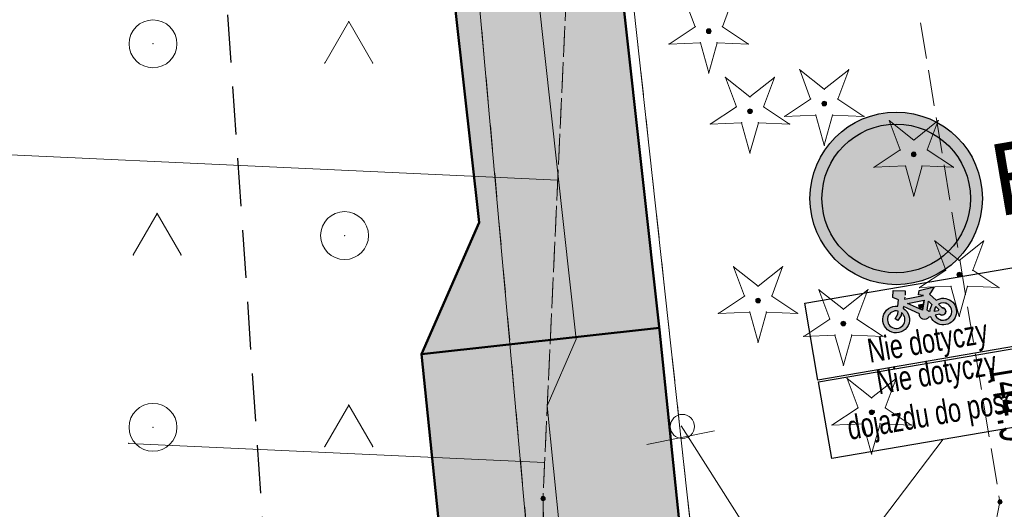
# Model space of a CAD drawing. Extents: x 6456700 to 6518119, y 5963420 to 5980059.
# Tile 239 of 256: x 6512452 to 6512473, y 5966554 to 5966564. Entities that reach past the tile are written whole.
import ezdxf
from ezdxf.enums import TextEntityAlignment as Align

# ---------------------------------------------------------------- set-up
doc = ezdxf.new("R2010")
doc.units = 0
doc.header["$MEASUREMENT"] = 0
for name, pattern in [('L_0_03', [1, 0.5, -0.5]), ('L_0_04', [1.5, 1, -0.5]), ('L_0_52', [1, 0.75, -0.25]), ('L_0_5A', [0.75, 0.5, -0.25])]:
    doc.linetypes.add(name, pattern=pattern)
doc.layers.get('0').update_dxf_attribs({"color": 2, "linetype": 'CONTINUOUS', "lineweight": 5})
for name, color, linetype, lineweight in [('000_Inne__niezydentyfikowane_', 7, 'CONTINUOUS', 18), ('18mm Kreska ciągła', 7, 'CONTINUOUS', 18), ('218_kontur_uzytku_gruntowego', 96, 'L_0_03', 18), ('219_dzialka_ewidencyjna', 7, 'CONTINUOUS', 18), ('50mm Kreska ciągła', 7, 'CONTINUOUS', 50), ('9mm Kreska ciągła', 252, 'CONTINUOUS', 9), ('drzewo_iglaste', 7, 'CONTINUOUS', 18), ('jezdnia', 7, 'CONTINUOUS', 18), ('pikieta_naturalna', 7, 'CONTINUOUS', 18), ('pikieta_naturalna_Atr2', 7, 'CONTINUOUS', 18), ('skarpa_nieumocniona', 7, 'CONTINUOUS', 18), ('teren_zalesiony', 7, 'CONTINUOUS', 18), ('Zakres', 7, 'CONTINUOUS', 18)]:
    doc.layers.add(name, color=color, linetype=linetype, lineweight=lineweight)
doc.layers.add('ZNAKI_PIONOWE', color=7, linetype='CONTINUOUS')
doc.styles.add('A_TEXT', font='arial.ttf', dxfattribs={"width": 0.7})
doc.styles.get("Standard").update_dxf_attribs({"font": 'txt', "width": 0.75})

# ---------------------------------------------------------------- blocks, each defined once
blk = doc.blocks.new('mdcp_nowa')
at = {"layer": 'drzewo_iglaste', "linetype": 'Continuous', "lineweight": 18, "true_color": 0x009900}
for points in [[(6495197.68, 5983015.05, 1), (6495197.68, 5983015.15, 1)], [(6495198.54, 5983013.38, 1), (6495198.54, 5983013.48, 1)], [(6495200.09, 5983013.54, 1), (6495200.09, 5983013.64, 1)], [(6495201.96, 5983012.48, 1), (6495201.96, 5983012.58, 1)], [(6495202.91, 5983009.97, 1), (6495202.91, 5983010.07, 1)], [(6495198.71, 5983009.43, 1), (6495198.71, 5983009.53, 1)], [(6495200.49, 5983008.95, 1), (6495200.49, 5983009.05, 1)], [(6495201.08, 5983007.1, 1), (6495201.08, 5983007.2, 1)]]:
    blk.add_hatch(color=94, dxfattribs=at).paths.add_polyline_path(points)
at = {"layer": 'pikieta_naturalna', "linetype": 'Continuous', "lineweight": 18, "true_color": 0x000000}
for points in [[(6495194.22, 5983005.305, 1), (6495194.22, 5983005.395, 1)], [(6495203.76, 5983005.235, 1), (6495203.76, 5983005.325, 1)]]:
    blk.add_hatch(color=18, dxfattribs=at).paths.add_polyline_path(points)
at = {"layer": '000_Inne__niezydentyfikowane_', "linetype": 'Continuous', "lineweight": 18, "flags": 128}
for points in [[(6495194.53, 5983011.99), (6495176.77, 5983012.81)], [(6495194.25, 5983006.1), (6495185.57, 5983006.5)]]:
    blk.add_lwpolyline(points, dxfattribs=at)
at = {"layer": '000_Inne__niezydentyfikowane_'}
for p in [(6495194.53, 5983011.99), (6495185.57, 5983006.5), (6495194.25, 5983006.1)]:
    blk.add_point(p, dxfattribs=at)
at = {"layer": '218_kontur_uzytku_gruntowego', "lineweight": 18, "flags": 128}
for points in [[(6495189.39, 5983076.89), (6495199.98, 5982980.36)], [(6495199.25, 5982944.91), (6495187.44, 5983076.36)]]:
    blk.add_lwpolyline(points, dxfattribs=at)
at = {"layer": '219_dzialka_ewidencyjna', "color": 3, "linetype": 'Continuous', "lineweight": 18, "flags": 128}
for points in [[(6495199.98, 5982980.36), (6495189.39, 5983076.89)], [(6495199.25, 5982944.91), (6495187.44, 5983076.36)]]:
    blk.add_lwpolyline(points, dxfattribs=at)
at = {"layer": 'drzewo_iglaste', "color": 94, "linetype": 'Continuous', "lineweight": 13, "flags": 128}
for points in [[(6495197.397, 5983015.193), (6495197.168, 5983015.806)], [(6495198.192, 5983015.806), (6495197.963, 5983015.193)], [(6495196.852, 5983014.832), (6495197.397, 5983015.193)], [(6495197.963, 5983015.193), (6495198.508, 5983014.832)], [(6495197.505, 5983014.86), (6495196.852, 5983014.832)], [(6495197.68, 5983014.23), (6495197.505, 5983014.86)], [(6495197.855, 5983014.86), (6495197.68, 5983014.23)], [(6495198.508, 5983014.832), (6495197.855, 5983014.86)], [(6495198.028, 5983014.136), (6495198.54, 5983013.729)], [(6495198.257, 5983013.523), (6495198.028, 5983014.136)], [(6495198.54, 5983013.729), (6495199.052, 5983014.136)], [(6495199.052, 5983014.136), (6495198.823, 5983013.523)], [(6495199.578, 5983014.296), (6495200.09, 5983013.889)], [(6495199.807, 5983013.683), (6495199.578, 5983014.296)], [(6495200.09, 5983013.889), (6495200.602, 5983014.296)], [(6495200.602, 5983014.296), (6495200.373, 5983013.683)], [(6495197.712, 5983013.162), (6495198.257, 5983013.523)], [(6495198.823, 5983013.523), (6495199.368, 5983013.162)], [(6495199.262, 5983013.322), (6495199.807, 5983013.683)], [(6495200.373, 5983013.683), (6495200.918, 5983013.322)], [(6495199.915, 5983013.35), (6495199.262, 5983013.322)], [(6495200.09, 5983012.72), (6495199.915, 5983013.35)], [(6495200.265, 5983013.35), (6495200.09, 5983012.72)], [(6495200.918, 5983013.322), (6495200.265, 5983013.35)], [(6495198.365, 5983013.19), (6495197.712, 5983013.162)], [(6495198.54, 5983012.56), (6495198.365, 5983013.19)], [(6495198.715, 5983013.19), (6495198.54, 5983012.56)], [(6495199.368, 5983013.162), (6495198.715, 5983013.19)], [(6495201.677, 5983012.623), (6495201.448, 5983013.236)], [(6495201.448, 5983013.236), (6495201.96, 5983012.829)], [(6495201.96, 5983012.829), (6495202.472, 5983013.236)], [(6495202.472, 5983013.236), (6495202.243, 5983012.623)], [(6495201.132, 5983012.262), (6495201.677, 5983012.623)], [(6495202.243, 5983012.623), (6495202.788, 5983012.262)], [(6495201.785, 5983012.29), (6495201.132, 5983012.262)], [(6495201.96, 5983011.66), (6495201.785, 5983012.29)], [(6495202.135, 5983012.29), (6495201.96, 5983011.66)], [(6495202.788, 5983012.262), (6495202.135, 5983012.29)], [(6495202.627, 5983010.113), (6495202.398, 5983010.726)], [(6495202.398, 5983010.726), (6495202.91, 5983010.319)], [(6495202.91, 5983010.319), (6495203.422, 5983010.726)], [(6495203.422, 5983010.726), (6495203.193, 5983010.113)], [(6495198.198, 5983010.186), (6495198.71, 5983009.779)], [(6495198.427, 5983009.573), (6495198.198, 5983010.186)], [(6495198.71, 5983009.779), (6495199.222, 5983010.186)], [(6495199.222, 5983010.186), (6495198.993, 5983009.573)], [(6495202.082, 5983009.752), (6495202.627, 5983010.113)], [(6495203.193, 5983010.113), (6495203.738, 5983009.752)], [(6495202.735, 5983009.78), (6495202.082, 5983009.752)], [(6495202.91, 5983009.15), (6495202.735, 5983009.78)], [(6495203.085, 5983009.78), (6495202.91, 5983009.15)], [(6495203.738, 5983009.752), (6495203.085, 5983009.78)], [(6495197.882, 5983009.212), (6495198.427, 5983009.573)], [(6495198.993, 5983009.573), (6495199.538, 5983009.212)], [(6495199.978, 5983009.706), (6495200.49, 5983009.299)], [(6495200.207, 5983009.093), (6495199.978, 5983009.706)], [(6495200.49, 5983009.299), (6495201.002, 5983009.706)], [(6495201.002, 5983009.706), (6495200.773, 5983009.093)], [(6495198.535, 5983009.24), (6495197.882, 5983009.212)], [(6495198.71, 5983008.61), (6495198.535, 5983009.24)], [(6495198.885, 5983009.24), (6495198.71, 5983008.61)], [(6495199.538, 5983009.212), (6495198.885, 5983009.24)], [(6495199.662, 5983008.732), (6495200.207, 5983009.093)], [(6495200.773, 5983009.093), (6495201.318, 5983008.732)], [(6495200.315, 5983008.76), (6495199.662, 5983008.732)], [(6495200.49, 5983008.13), (6495200.315, 5983008.76)], [(6495200.665, 5983008.76), (6495200.49, 5983008.13)], [(6495201.318, 5983008.732), (6495200.665, 5983008.76)], [(6495200.568, 5983007.856), (6495201.08, 5983007.449)], [(6495200.797, 5983007.243), (6495200.568, 5983007.856)], [(6495201.08, 5983007.449), (6495201.592, 5983007.856)], [(6495201.592, 5983007.856), (6495201.363, 5983007.243)], [(6495200.252, 5983006.882), (6495200.797, 5983007.243)], [(6495201.363, 5983007.243), (6495201.908, 5983006.882)], [(6495200.905, 5983006.91), (6495200.252, 5983006.882)], [(6495201.08, 5983006.28), (6495200.905, 5983006.91)], [(6495201.255, 5983006.91), (6495201.08, 5983006.28)], [(6495201.908, 5983006.882), (6495201.255, 5983006.91)]]:
    blk.add_lwpolyline(points, dxfattribs=at)
at = {"layer": 'drzewo_iglaste', "color": 94, "linetype": 'Continuous', "lineweight": 18}
for centre in [(6495197.68, 5983015.1), (6495198.54, 5983013.43), (6495200.09, 5983013.59), (6495201.96, 5983012.53), (6495202.91, 5983010.02), (6495198.71, 5983009.48), (6495200.49, 5983009), (6495201.08, 5983007.15)]:
    blk.add_circle(centre, 0.05, dxfattribs=at)
at = {"layer": 'drzewo_iglaste'}
for p in [(6495197.397, 5983015.193), (6495197.397, 5983015.193), (6495197.963, 5983015.193), (6495197.963, 5983015.193), (6495197.68, 5983015.1), (6495196.852, 5983014.832), (6495196.852, 5983014.832), (6495197.505, 5983014.86), (6495197.505, 5983014.86), (6495197.855, 5983014.86), (6495197.855, 5983014.86), (6495198.508, 5983014.832), (6495198.508, 5983014.832), (6495197.68, 5983014.23), (6495197.68, 5983014.23), (6495198.028, 5983014.136), (6495198.028, 5983014.136), (6495199.052, 5983014.136), (6495199.052, 5983014.136), (6495199.578, 5983014.296), (6495199.578, 5983014.296), (6495200.602, 5983014.296), (6495200.602, 5983014.296), (6495198.54, 5983013.729), (6495198.54, 5983013.729), (6495200.09, 5983013.889), (6495200.09, 5983013.889), (6495198.257, 5983013.523), (6495198.257, 5983013.523), (6495198.823, 5983013.523), (6495198.823, 5983013.523), (6495199.807, 5983013.683), (6495199.807, 5983013.683), (6495200.09, 5983013.59), (6495200.373, 5983013.683), (6495200.373, 5983013.683), (6495198.54, 5983013.43), (6495199.262, 5983013.322), (6495199.262, 5983013.322), (6495199.915, 5983013.35), (6495199.915, 5983013.35), (6495200.265, 5983013.35), (6495200.265, 5983013.35), (6495200.918, 5983013.322), (6495200.918, 5983013.322), (6495197.712, 5983013.162), (6495197.712, 5983013.162), (6495198.365, 5983013.19), (6495198.365, 5983013.19), (6495198.715, 5983013.19), (6495198.715, 5983013.19), (6495199.368, 5983013.162), (6495199.368, 5983013.162), (6495201.448, 5983013.236), (6495201.448, 5983013.236), (6495202.472, 5983013.236), (6495202.472, 5983013.236), (6495200.09, 5983012.72), (6495200.09, 5983012.72), (6495201.96, 5983012.829), (6495201.96, 5983012.829), (6495198.54, 5983012.56), (6495198.54, 5983012.56), (6495201.677, 5983012.623), (6495201.677, 5983012.623), (6495201.96, 5983012.53), (6495202.243, 5983012.623), (6495202.243, 5983012.623), (6495201.132, 5983012.262), (6495201.132, 5983012.262), (6495201.785, 5983012.29), (6495201.785, 5983012.29), (6495202.135, 5983012.29), (6495202.135, 5983012.29), (6495202.788, 5983012.262), (6495202.788, 5983012.262), (6495201.96, 5983011.66), (6495201.96, 5983011.66), (6495202.398, 5983010.726), (6495202.398, 5983010.726), (6495203.422, 5983010.726), (6495203.422, 5983010.726), (6495202.91, 5983010.319), (6495202.91, 5983010.319), (6495198.198, 5983010.186), (6495198.198, 5983010.186), (6495199.222, 5983010.186), (6495199.222, 5983010.186), (6495202.627, 5983010.113), (6495202.627, 5983010.113), (6495202.91, 5983010.02), (6495203.193, 5983010.113), (6495203.193, 5983010.113), (6495198.71, 5983009.779), (6495198.71, 5983009.779), (6495202.735, 5983009.78), (6495202.735, 5983009.78), (6495203.085, 5983009.78), (6495203.085, 5983009.78), (6495198.427, 5983009.573), (6495198.427, 5983009.573), (6495198.993, 5983009.573), (6495198.993, 5983009.573), (6495199.978, 5983009.706), (6495199.978, 5983009.706), (6495201.002, 5983009.706), (6495201.002, 5983009.706), (6495202.082, 5983009.752), (6495202.082, 5983009.752), (6495203.738, 5983009.752), (6495203.738, 5983009.752), (6495198.71, 5983009.48), (6495197.882, 5983009.212), (6495197.882, 5983009.212), (6495198.535, 5983009.24), (6495198.535, 5983009.24), (6495198.885, 5983009.24), (6495198.885, 5983009.24), (6495199.538, 5983009.212), (6495199.538, 5983009.212), (6495200.49, 5983009.299), (6495200.49, 5983009.299), (6495200.207, 5983009.093), (6495200.207, 5983009.093), (6495200.49, 5983009), (6495200.773, 5983009.093), (6495200.773, 5983009.093), (6495202.91, 5983009.15), (6495202.91, 5983009.15), (6495200.315, 5983008.76), (6495200.315, 5983008.76), (6495200.665, 5983008.76), (6495200.665, 5983008.76), (6495198.71, 5983008.61), (6495198.71, 5983008.61), (6495199.662, 5983008.732), (6495199.662, 5983008.732), (6495201.318, 5983008.732), (6495201.318, 5983008.732), (6495200.49, 5983008.13), (6495200.49, 5983008.13), (6495200.568, 5983007.856), (6495200.568, 5983007.856), (6495201.592, 5983007.856), (6495201.592, 5983007.856), (6495201.08, 5983007.449), (6495201.08, 5983007.449), (6495200.797, 5983007.243), (6495200.797, 5983007.243), (6495201.08, 5983007.15), (6495201.363, 5983007.243), (6495201.363, 5983007.243), (6495200.905, 5983006.91), (6495200.905, 5983006.91), (6495201.255, 5983006.91), (6495201.255, 5983006.91), (6495200.252, 5983006.882), (6495200.252, 5983006.882), (6495201.908, 5983006.882), (6495201.908, 5983006.882), (6495201.08, 5983006.28), (6495201.08, 5983006.28)]:
    blk.add_point(p, dxfattribs=at)
at = {"layer": 'jezdnia', "color": 7, "linetype": 'L_0_52', "lineweight": 18, "flags": 128}
blk.add_lwpolyline([(6495195.83, 5982978.97), (6495200.77, 5982990.52), (6495203.76, 5983005.28), (6495200.35, 5983025.82), (6495193.24, 5983036.29), (6495189.14, 5983049.6), (6495185.12, 5983067.8), (6495183.17, 5983077.08), (6495178.19, 5983089.73), (6495174.64, 5983098.86), (6495168.43, 5983115.09), (6495161.55, 5983133.83), (6495154.76, 5983147.58), (6495144.33, 5983166.27), (6495135.54, 5983182.13), (6495131.43, 5983212.99), (6495131.68, 5983233.26), (6495131.46, 5983243.99), (6495128.32, 5983280.81), (6495127.29, 5983298.52), (6495124.19, 5983336.19), (6495123.5, 5983344), (6495121.28, 5983367.92), (6495119.64, 5983396.13), (6495116.73, 5983412.76), (6495117.19, 5983441.35), (6495116.43, 5983457.42), (6495115.48, 5983476.53), (6495115.11, 5983482.62), (6495112.3, 5983484.4), (6495091.45, 5983481.81), (6495091.37, 5983484.19), (6495109.96, 5983486.92), (6495113.25, 5983490.41), (6495113.24, 5983503.43), (6495112.69, 5983521.82), (6495113.13, 5983545.8), (6495113.51, 5983566.95), (6495116.02, 5983585), (6495118.4, 5983609.28), (6495123.42, 5983650.06), (6495131.2, 5983686.54), (6495140.07, 5983719.72), (6495146.41, 5983753.33), (6495149.05, 5983763.24), (6495154.18, 5983776.85), (6495160.67, 5983784.68), (6495175.29, 5983798.4), (6495197.26, 5983816.17), (6495217.4, 5983831.86), (6495238.65, 5983846.53), (6495263.72, 5983869.02), (6495276.39, 5983884.8), (6495285.32, 5983901), (6495289.2, 5983910.41), (6495292.89, 5983924.2), (6495294.78, 5983930.12), (6495299.2, 5983944.93), (6495304.61, 5983964.52), (6495307.5, 5983979.46), (6495307.59, 5983992.22), (6495306.46, 5984009.09), (6495305.69, 5984028.3), (6495305.67, 5984038.17), (6495300.99, 5984057.07), (6495297.28, 5984082.3), (6495291.79, 5984107.54), (6495288.36, 5984130.45), (6495280.64, 5984151.56), (6495274.64, 5984171.22), (6495270.98, 5984181.26), (6495273.99, 5984181.03), (6495276.87, 5984171.8), (6495283.5, 5984152.14), (6495291.35, 5984131.82), (6495294.78, 5984110.77), (6495299.68, 5984081.31), (6495303.27, 5984060.79), (6495332.62, 5984062.58), (6495350.78, 5984065.69), (6495352.73, 5984070.57), (6495357.63, 5984062.1), (6495352.37, 5984062.87), (6495334.16, 5984059.86), (6495303.89, 5984056.79), (6495307.64, 5984045.46), (6495309.06, 5984037.47), (6495310.62, 5984029.01), (6495312.95, 5983997.49), (6495310.44, 5983991.82), (6495310.09, 5983979.31), (6495307.08, 5983963.82), (6495301.68, 5983944.67), (6495295.97, 5983923.79), (6495292.77, 5983913.71), (6495290.13, 5983906.38), (6495284.32, 5983893.37), (6495278.05, 5983883.04), (6495264.46, 5983865.44), (6495239.09, 5983842.69), (6495219.23, 5983829.73), (6495216.93, 5983819.97), (6495223.58, 5983813.84), (6495228.16, 5983809.41), (6495224.21, 5983807.55), (6495214.94, 5983813.05), (6495207.87, 5983817.5), (6495201.24, 5983815.27), (6495178.34, 5983796.41), (6495165.6, 5983786.15), (6495159.73, 5983777.73), (6495154.77, 5983771.17), (6495151.16, 5983759.97), (6495150.26, 5983749.93), (6495142.6, 5983719.51), (6495134.42, 5983684.95), (6495127.4, 5983650.76), (6495120.08, 5983602.2), (6495117.42, 5983578.29), (6495115.94, 5983567.9), (6495115.38, 5983544.13), (6495115.07, 5983520.98), (6495115.65, 5983504.52), (6495116.24, 5983490.91), (6495120.25, 5983487.29), (6495126.33, 5983487.84), (6495143.65, 5983489.58), (6495144.46, 5983486.94), (6495127.88, 5983485.15), (6495121.64, 5983482.36), (6495118.37, 5983476.22), (6495119.55, 5983458.22), (6495119.45, 5983441.1), (6495120.18, 5983413.18), (6495121.99, 5983405.13), (6495126.07, 5983403.29), (6495130.48, 5983403.23), (6495129.73, 5983399.77), (6495124.35, 5983396.96), (6495123.73, 5983368.04), (6495126.63, 5983336.2), (6495129.59, 5983298.85), (6495131.1, 5983280.79), (6495133, 5983262.8), (6495134.25, 5983243.51), (6495134.8, 5983233.03), (6495133.67, 5983213.6), (6495138.07, 5983181.73), (6495146.27, 5983167.62), (6495157.18, 5983147.99), (6495163.68, 5983134.39), (6495170.96, 5983115.51), (6495175.46, 5983104.48), (6495181.17, 5983100.74), (6495199.93, 5983101.55), (6495199.17, 5983099.07), (6495182.34, 5983097.53), (6495180.35, 5983094.32), (6495185.39, 5983081.2), (6495192.07, 5983052.44), (6495195.58, 5983038.04), (6495198.53, 5983033.23), (6495203.76, 5983025.83), (6495206.13, 5983003.89), (6495202.54, 5982989.27), (6495201.18, 5982984.38), (6495199.22, 5982977.33), (6495199.31, 5982965.37), (6495200.17, 5982948.62), (6495203.01, 5982926.24), (6495205.43, 5982907.13), (6495210.02, 5982873.53), (6495214.31, 5982847.66), (6495217.75, 5982836.69), (6495222.16, 5982822), (6495228.36, 5982806.97), (6495230.37, 5982804.25), (6495235.28, 5982800.03), (6495240.12, 5982797.03), (6495226.36, 5982801.25), (6495225.42, 5982799.59), (6495224.16, 5982791.52), (6495222.71, 5982778.54), (6495222.21, 5982760.62), (6495221.26, 5982748.78), (6495217.72, 5982722.5), (6495220.89, 5982699.43), (6495222.63, 5982688.01), (6495226.82, 5982681.43), (6495232.44, 5982678.09), (6495238.57, 5982677.74), (6495238.58, 5982674.2), (6495234.94, 5982674.18), (6495222.7, 5982675.95), (6495211.13, 5982675.67), (6495203.44, 5982672.24), (6495190.56, 5982660.85), (6495183.64, 5982651.87), (6495180.18, 5982645.51), (6495176.56, 5982638.14), (6495173.06, 5982629.9), (6495169.79, 5982622.28), (6495168.95, 5982621.1), (6495167.1, 5982622.09), (6495169.54, 5982629.99), (6495175.88, 5982643.52), (6495181.21, 5982652.88), (6495188.25, 5982661.9), (6495200.25, 5982673.34), (6495211.64, 5982680.53), (6495218.14, 5982692.06), (6495218.39, 5982699.72), (6495215.1, 5982723.62), (6495216.08, 5982729.8), (6495218.41, 5982743.49), (6495220.09, 5982761.04), (6495220.41, 5982779.3), (6495221.74, 5982791.03), (6495222.5, 5982799.07), (6495220.92, 5982803.86), (6495210.51, 5982812.59), (6495206.38, 5982817.94), (6495202.5, 5982823.86), (6495197.41, 5982834.99), (6495191.07, 5982840.79), (6495178.96, 5982851.25), (6495180.72, 5982852.83), (6495192.33, 5982842.82), (6495193.9, 5982841.49), (6495196.29, 5982839.47), (6495200.7, 5982838.43), (6495206.86, 5982825.62), (6495210.11, 5982820.87), (6495214.26, 5982814.71), (6495221.36, 5982809.09), (6495224.36, 5982806.84), (6495223.38, 5982810.9), (6495218.5, 5982823.84), (6495214.57, 5982836.22), (6495211.53, 5982847.15), (6495206.8, 5982872.08), (6495202.64, 5982906.51), (6495199.04, 5982926.21), (6495196.67, 5982948.55), (6495195.68, 5982964.58)], close=True, dxfattribs=at)
at = {"layer": 'jezdnia'}
blk.add_point((6495203.76, 5983005.28), dxfattribs=at)
at = {"layer": 'pikieta_naturalna', "color": 7, "linetype": 'Continuous', "lineweight": 18}
for centre in [(6495194.22, 5983005.35), (6495203.76, 5983005.28)]:
    blk.add_circle(centre, 0.045, dxfattribs=at)
at = {"layer": 'pikieta_naturalna'}
for p in [(6495194.22, 5983005.35), (6495203.76, 5983005.28)]:
    blk.add_point(p, dxfattribs=at)
at = {"layer": 'skarpa_nieumocniona', "color": 7, "linetype": 'L_0_5A', "lineweight": 18, "flags": 128}
blk.add_lwpolyline([(6495217.65, 5982814.39), (6495212.8, 5982822.34), (6495206.86, 5982825.62), (6495200.7, 5982838.43), (6495195.46, 5982859.44), (6495192.63, 5982871.32), (6495188.85, 5982881.97), (6495183.52, 5982886.94), (6495176.14, 5982900.76), (6495180, 5982904.6), (6495179.15, 5982911.71), (6495175.72, 5982920.63), (6495175.98, 5982930.29), (6495180.63, 5982930.17), (6495180.83, 5982936.86), (6495177.45, 5982936.98), (6495177.48, 5982938.07), (6495176.61, 5982948.59), (6495174.13, 5982984.91), (6495177.26, 5983009.97), (6495168.41, 5983061.47), (6495162.99, 5983082.43), (6495163.97, 5983097.34), (6495159.47, 5983111.58), (6495154.72, 5983137.09), (6495143.3, 5983161.31), (6495133.93, 5983178.05), (6495127.78, 5983190.6), (6495121.74, 5983201), (6495109.97, 5983223.74), (6495115.06, 5983236.61), (6495123.33, 5983219.43), (6495128.48, 5983200.73), (6495134.02, 5983183.5), (6495140.69, 5983170.38), (6495148.28, 5983157.89), (6495159.34, 5983136.7), (6495163.67, 5983127.48), (6495166.42, 5983114.5), (6495172.48, 5983096.4), (6495178.19, 5983089.73), (6495183.17, 5983077.08), (6495185.12, 5983067.8), (6495189.14, 5983049.6), (6495193.24, 5983036.29), (6495194.86, 5983019.23), (6495194.22, 5983005.35), (6495194.46, 5982985.14), (6495193.02, 5982977.78), (6495193.03, 5982974.24), (6495193.09, 5982968.66), (6495193.64, 5982959.29), (6495195.49, 5982946.34), (6495195.53, 5982929.96), (6495198.39, 5982919.26), (6495200.73, 5982901.53), (6495201.7, 5982891.53), (6495206.08, 5982861.3), (6495209.07, 5982851.75), (6495212.1, 5982842.39), (6495218.5, 5982823.84), (6495223.38, 5982810.9), (6495221.36, 5982809.09)], close=True, dxfattribs=at)
at = {"layer": 'skarpa_nieumocniona'}
blk.add_point((6495194.22, 5983005.35), dxfattribs=at)
blk.add_point((6495194.22, 5983005.35), dxfattribs=at)
at = {"layer": 'teren_zalesiony', "color": 7, "linetype": 'L_0_5A', "lineweight": 18, "flags": 128}
blk.add_lwpolyline([(6495177.26, 5983009.97), (6495168.41, 5983061.47), (6495162.99, 5983082.43), (6495163.97, 5983097.34), (6495172.48, 5983096.4), (6495178.19, 5983089.73), (6495183.17, 5983077.08), (6495185.12, 5983067.8), (6495189.14, 5983049.6), (6495193.24, 5983036.29), (6495194.86, 5983019.23), (6495194.22, 5983005.35), (6495194.46, 5982985.14), (6495193.02, 5982977.78), (6495193.03, 5982974.24), (6495193.09, 5982968.66), (6495193.64, 5982959.29), (6495195.49, 5982946.34), (6495195.53, 5982929.96), (6495198.39, 5982919.26), (6495200.73, 5982901.53), (6495201.7, 5982891.53), (6495206.08, 5982861.3), (6495209.07, 5982851.75), (6495195.46, 5982859.44), (6495192.63, 5982871.32), (6495188.85, 5982881.97), (6495183.52, 5982886.94), (6495176.14, 5982900.76), (6495182.8, 5982899.3), (6495180.63, 5982930.17), (6495180.83, 5982936.86), (6495174.13, 5982984.91)], close=True, dxfattribs=at)
at = {"layer": 'teren_zalesiony', "color": 7, "linetype": 'Continuous', "lineweight": 18, "flags": 128}
for points in [[(6495189.663, 5983014.433), (6495190.163, 5983015.299)], [(6495190.163, 5983015.299), (6495190.663, 5983014.433)], [(6495185.663, 5983010.433), (6495186.163, 5983011.299)], [(6495186.163, 5983011.299), (6495186.663, 5983010.433)], [(6495189.663, 5983006.433), (6495190.163, 5983007.299)], [(6495190.163, 5983007.299), (6495190.663, 5983006.433)]]:
    blk.add_lwpolyline(points, dxfattribs=at)
at = {"layer": 'teren_zalesiony', "color": 7, "linetype": 'Continuous', "lineweight": 18}
for centre in [(6495186.076, 5983014.836), (6495190.076, 5983010.836), (6495186.076, 5983006.836)]:
    blk.add_circle(centre, 0.5, dxfattribs=at)
at = {"layer": 'teren_zalesiony'}
for p in [(6495190.163, 5983015.299), (6495190.163, 5983015.299), (6495186.076, 5983014.836), (6495189.663, 5983014.433), (6495190.663, 5983014.433), (6495186.163, 5983011.299), (6495186.163, 5983011.299), (6495190.076, 5983010.836), (6495185.663, 5983010.433), (6495186.663, 5983010.433), (6495190.163, 5983007.299), (6495190.163, 5983007.299), (6495186.076, 5983006.836), (6495189.663, 5983006.433), (6495190.663, 5983006.433), (6495194.22, 5983005.35)]:
    blk.add_point(p, dxfattribs=at)
at = {"layer": 'Zakres', "linetype": 'L_0_04', "lineweight": 25, "flags": 128}
blk.add_lwpolyline([(6495113.77, 5985050.22), (6495121.12, 5984877.07), (6495125.76, 5984757.87), (6495129.89, 5984649.81), (6495141.08, 5984611.3), (6495145.77, 5984544.53), (6495147.36, 5984487.27), (6495157.22, 5984392.07), (6495162.95, 5984387.45), (6495180.24, 5984384.16), (6495229.5, 5984386.61), (6495251.65, 5984373.41), (6495258.77, 5984357.12), (6495255.44, 5984330.44), (6495250.77, 5984304.39), (6495252.21, 5984282.78), (6495255.46, 5984256.45), (6495254.94, 5984238.25), (6495266.4, 5984211), (6495277.24, 5984182.33), (6495294.2, 5984133.19), (6495300.94, 5984095.37), (6495313.24, 5984037.69), (6495317.44, 5983978.18), (6495300.35, 5983922.18), (6495282.35, 5983883.38), (6495266.21, 5983862.23), (6495242.03, 5983839.67), (6495211.11, 5983816.86), (6495158.26, 5983772.66), (6495130.6, 5983651.16), (6495116.31, 5983543.43), (6495129.51, 5983346.73), (6495134.58, 5983264.71), (6495139.64, 5983186.97), (6495193.25, 5983077.94), (6495199.2, 5983041.97), (6495206.23, 5983026), (6495208.96, 5983004.88), (6495202.27, 5982979.48), (6495202.42, 5982950.13), (6495209.35, 5982897.38), (6495215.97, 5982850.34), (6495228.6, 5982809.97), (6495226.85, 5982778.82), (6495225.04, 5982750.56), (6495220.26, 5982723.37), (6495226.54, 5982679.97), (6495206.06, 5982669.48), (6495192.68, 5982657.71), (6495184.57, 5982648.65), (6495174.78, 5982624.58), (6495164.23, 5982604.61), (6495150.7, 5982588.3), (6495137.69, 5982582.43), (6495118.26, 5982573.75), (6495100.35, 5982558.42), (6495090.36, 5982544.99), (6495075.87, 5982519.06), (6495060.83, 5982499.68), (6495049.41, 5982485.49), (6495035.07, 5982459.7), (6495006.7, 5982406.64), (6494980.89, 5982351.84), (6494944.35, 5982293.29), (6494925.72, 5982250.11), (6494905.2, 5982190.37), (6494898.43, 5982153.5), (6494879.51, 5982063.89), (6494864.14, 5981992.66), (6494816.93, 5981768.61), (6494777.79, 5981577.7), (6494739.84, 5981394.72), (6494718.65, 5981297.89), (6494716.45, 5981237.31), (6494738.62, 5981208.21), (6494776.48, 5981173.06), (6494817.16, 5981137.44), (6494847.63, 5981109.8), (6494877.39, 5981077.08), (6494912.75, 5981030.55), (6494916.06, 5981014.71), (6494903.86, 5980957.01), (6494916.13, 5980953.51), (6494892.32, 5980927.59), (6494850.7, 5980858.8), (6494806.81, 5980779.89), (6494785.1, 5980753.49), (6494715.22, 5980723.29), (6494679.96, 5980686.78), (6494651.35, 5980651.29), (6494549.14, 5980683.24), (6494511.84, 5980659.66), (6494443.61, 5980630.33), (6494428.78, 5980598.6), (6494431.58, 5980579.46), (6494420.56, 5980549.76), (6494416.45, 5980528.2), (6494403.86, 5980507.16), (6494388.89, 5980482.96), (6494365.32, 5980407.99), (6494335.67, 5980315.15), (6494332.29, 5980297.41), (6494335.1, 5980278.18), (6494347.25, 5980254.84), (6494336.79, 5980250.09), (6494300.04, 5980271.34), (6494320.8, 5980301.43), (6494336.81, 5980349.17), (6494344.85, 5980380.92), (6494360.85, 5980437.13), (6494374.18, 5980476.38), (6494386.14, 5980498.84), (6494403.02, 5980528.52), (6494411.33, 5980563.19), (6494420.84, 5980586.25), (6494420.25, 5980601.11), (6494434.95, 5980635.94), (6494446.75, 5980644.99), (6494465.77, 5980647.27), (6494513.02, 5980669.46), (6494507.85, 5980679.68), (6494547.89, 5980705.83), (6494570.06, 5980691.34), (6494636.17, 5980669.05), (6494706.14, 5980756.86), (6494742.78, 5980772.58), (6494798.53, 5980814.27), (6494826.12, 5980867.97), (6494849.57, 5980908.6), (6494845.35, 5980942.01), (6494853.94, 5980970.83), (6494891.08, 5980960.54), (6494890.11, 5980965.73), (6494903.94, 5981025.69), (6494869.98, 5981070.3), (6494770.97, 5981160.58), (6494728.18, 5981200.64), (6494706.13, 5981229.56), (6494707.94, 5981299.75), (6494728.84, 5981398.1), (6494767.06, 5981580.19), (6494806.17, 5981770.55), (6494854.36, 5981994.76), (6494869.73, 5982065.97), (6494888.61, 5982155.44), (6494891.67, 5982173.95), (6494895.82, 5982197.45), (6494916.38, 5982253.72), (6494935.47, 5982297.95), (6494954.97, 5982331.67), (6494972.09, 5982356.64), (6494997.76, 5982411.14), (6495026.29, 5982464.48), (6495041.09, 5982491.09), (6495052.99, 5982505.88), (6495067.51, 5982524.6), (6495081.94, 5982550.43), (6495092.99, 5982565.28), (6495112.86, 5982582.29), (6495133.59, 5982591.55), (6495144.48, 5982596.46), (6495155.87, 5982610.19), (6495165.7, 5982628.8), (6495175.96, 5982654.03), (6495185.62, 5982664.83), (6495200.4, 5982677.82), (6495212.49, 5982688.04), (6495209.64, 5982723.43), (6495215.22, 5982750.57), (6495216.87, 5982779.54), (6495218.31, 5982809.31), (6495206.86, 5982847.92), (6495199.44, 5982894.74), (6495192.11, 5982948.71), (6495190.16, 5982979.24), (6495183.47, 5983075.16), (6495129.79, 5983184.34), (6495124.6, 5983264.07), (6495119.53, 5983346.09), (6495106.27, 5983543.75), (6495120.74, 5983652.9), (6495148.75, 5983779.42), (6495204.15, 5983826.04), (6495273.41, 5983889.36), (6495288.53, 5983927.42), (6495300.83, 5983964.69), (6495303.91, 5983980.14), (6495301.32, 5984039.55), (6495291.1, 5984093.63), (6495284.5, 5984130.67), (6495267.84, 5984178.93), (6495257.12, 5984207.3), (6495244.96, 5984236.19), (6495244.79, 5984255.42), (6495242.25, 5984281.97), (6495240.71, 5984304.95), (6495245.55, 5984331.94), (6495248.51, 5984355.64), (6495243.77, 5984366.47), (6495226.98, 5984376.47), (6495179.54, 5984374.12), (6495158.61, 5984378.09), (6495147.7, 5984386.91), (6495137.38, 5984486.61), (6495135.78, 5984544.04), (6495131.18, 5984609.54), (6495119.95, 5984648.2), (6495115.76, 5984757.49), (6495111.12, 5984876.67), (6495103.73, 5985050.93), (6495109.36, 5985081.73), (6495120.41, 5985085.88)], close=True, dxfattribs=at)
at = {"layer": 'pikieta_naturalna_Atr2', "color": 7, "lineweight": 15, "width": 0.66}
blk.add_text('144.9', height=0.75, rotation=279.4, dxfattribs=at).set_placement((6495204.26, 5983008.24), align=Align.TOP_LEFT)

msp = doc.modelspace()

# ---------------------------------------------------------------- block references
at = {"linetype": 'ByBlock'}
msp.add_blockref('mdcp_nowa', (17268.786, -16450.998), dxfattribs=at)

# ---------------------------------------------------------------- next in the draw order: hatches: boundary and pattern name
at = {"layer": '9mm Kreska ciągła'}
h = msp.add_hatch(dxfattribs=at)
h.set_pattern_fill('SAND_AND_LIME', color=4, scale=0.1)
h.set_pattern_definition([(37.5, (6512162.38958, 5966557.36103), (-0.006803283, 0.208096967), [0, -0.16416, 0, -0.1836, 0, -0.1755]), (7.5, (6512162.38958, 5966557.36103), (0.191135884, 0.304791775), [0, -0.08856, 0, -0.14796, 0, -0.0567]), (327.5, (6512162.25674, 5966557.36103), (0.33632732, 0.000611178), [0, -0.054, 0, -0.1944, 0, -0.2538]), (317.5, (6512162.25674, 5966557.36103), (0.324661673, 0.09478896), [0, -0.027, 0, -0.12744, 0, -0.1458])])
edge = h.paths.add_edge_path()
edge.add_arc((6512516.367, 5967810.283), 3, 311.5869, 347.3062, ccw=False)
edge.add_arc((6512523.503, 5967802.242), 7.75, 131.5869, 180.7804)
edge.add_line((6512515.753, 5967802.137), (6512515.839, 5967795.832))
edge.add_arc((6512568.134, 5967796.544), 52.3, 180.7804, 202.2888)
edge.add_line((6512519.742, 5967776.708), (6512533.586, 5967742.935))
edge.add_arc((6512443.186, 5967705.88), 97.7, 19.24547, 22.28878, ccw=False)
edge.add_line((6512535.426, 5967738.083), (6512551.885, 5967690.939))
edge.add_arc((6512459.645, 5967658.735), 97.7, 10.33082, 19.24547, ccw=False)
edge.add_line((6512555.761, 5967676.256), (6512567.725, 5967610.623))
edge.add_arc((6512717.556, 5967637.935), 152.3, 190.33082, 193.90778)
edge.add_line((6512569.721, 5967601.328), (6512572.468, 5967590.235))
edge.add_arc((6512477.632, 5967566.752), 97.7, 359.59588, 373.90778, ccw=False)
edge.add_line((6512575.33, 5967566.063), (6512575.106, 5967534.367))
edge.add_arc((6512497.408, 5967534.915), 77.7, 343.87223, 359.59588, ccw=False)
edge.add_line((6512572.05, 5967513.331), (6512569.54, 5967504.651))
edge.add_arc((6512475.685, 5967531.79), 97.7, 339.08524, 343.87223, ccw=False)
edge.add_line((6512566.948, 5967496.914), (6512545.985, 5967442.059))
edge.add_arc((6512524.78, 5967450.162), 22.7, 313.2875, 339.0852, ccw=False)
edge.add_line((6512540.345, 5967433.638), (6512504.063, 5967399.463))
edge.add_line((6512504.063, 5967399.463), (6512490.766, 5967386.938))
edge.add_arc((6512149.514, 5967749.225), 497.7, 309.16671, 313.28749, ccw=False)
edge.add_line((6512463.851, 5967363.353), (6512423.112, 5967330.167))
edge.add_arc((6512437.196, 5967312.877), 22.3, 129.1667, 169.6812)
edge.add_line((6512415.257, 5967316.872), (6512407.758, 5967275.686))
edge.add_arc((6511918.108, 5967364.836), 497.7, 347.25294, 349.68124, ccw=False)
edge.add_line((6512403.541, 5967255.02), (6512392.372, 5967205.646))
edge.add_arc((6512443.383, 5967194.106), 52.3, 167.2529, 172.4126)
edge.add_line((6512391.541, 5967201.011), (6512377.704, 5967097.137))
edge.add_arc((6512429.546, 5967090.232), 52.3, 172.4126, 183.9445)
edge.add_line((6512377.37, 5967086.634), (6512388.786, 5966921.07))
edge.add_arc((6510894.634, 5966818.042), 1497.7, 3.606413, 3.944541, ccw=False)
edge.add_line((6512389.368, 5966912.251), (6512395.777, 5966810.575))
edge.add_arc((6510402.033, 5966684.915), 1997.7, 2.742456, 3.606413, ccw=False)
edge.add_line((6512397.445, 5966780.498), (6512399.171, 5966744.457))
edge.add_arc((6512436.429, 5966746.242), 37.3, 182.7425, 206.0885)
edge.add_line((6512402.929, 5966729.839), (6512452.864, 5966627.857))
edge.add_arc((6512432.477, 5966617.874), 22.7, 6.2671, 26.0885, ccw=False)
edge.add_line((6512455.041, 5966620.352), (6512460.451, 5966571.093))
edge.add_arc((6515444.811, 5966898.838), 3002.303, 186.267142, 186.338012)
edge.add_line((6512460.859, 5966567.402), (6512461.669, 5966560.109))
edge.add_line((6512461.669, 5966560.109), (6512460.465, 5966557.361))
edge.add_line((6512460.465, 5966557.361), (6512465.434, 5966557.916))
edge.add_line((6512465.434, 5966557.916), (6512464.337, 5966567.789))
edge.add_arc((6515444.811, 5966898.838), 2998.803, 186.267142, 186.338012, ccw=False)
edge.add_line((6512463.93, 5966571.475), (6512458.52, 5966620.734))
edge.add_arc((6512432.477, 5966617.874), 26.2, 6.2671, 26.0885)
edge.add_line((6512456.008, 5966629.396), (6512406.072, 5966731.378))
edge.add_arc((6512436.429, 5966746.242), 33.8, 182.7425, 206.0885, ccw=False)
edge.add_line((6512402.667, 5966744.625), (6512400.941, 5966780.666))
edge.add_arc((6510402.033, 5966684.915), 2001.2, 2.742456, 3.606413)
edge.add_line((6512399.27, 5966810.795), (6512392.862, 5966912.471))
edge.add_arc((6510894.634, 5966818.042), 1501.2, 3.606413, 3.944541)
edge.add_line((6512392.278, 5966921.311), (6512380.862, 5967086.875))
edge.add_arc((6512429.546, 5967090.232), 48.8, 172.4126, 183.9445, ccw=False)
edge.add_line((6512381.174, 5967096.675), (6512395.01, 5967200.549))
edge.add_arc((6512443.383, 5967194.106), 48.8, 167.2529, 172.4126, ccw=False)
edge.add_line((6512395.786, 5967204.873), (6512406.955, 5967254.247))
edge.add_arc((6511918.108, 5967364.836), 501.2, 347.25294, 349.68124)
edge.add_line((6512411.202, 5967275.059), (6512418.7, 5967316.245))
edge.add_arc((6512437.196, 5967312.877), 18.8, 129.1667, 169.6812, ccw=False)
edge.add_line((6512425.323, 5967327.453), (6512466.061, 5967360.639))
edge.add_arc((6512149.514, 5967749.225), 501.2, 309.16671, 313.28749)
edge.add_line((6512493.166, 5967384.391), (6512506.462, 5967396.915))
edge.add_line((6512506.462, 5967396.915), (6512542.744, 5967431.09))
edge.add_arc((6512524.78, 5967450.162), 26.2, 313.2875, 339.0852)
edge.add_line((6512549.254, 5967440.809), (6512570.217, 5967495.664))
edge.add_arc((6512475.685, 5967531.79), 101.2, 339.08524, 343.87223)
edge.add_line((6512572.902, 5967503.679), (6512575.412, 5967512.359))
edge.add_arc((6512497.408, 5967534.915), 81.2, 343.87223, 359.59588)
edge.add_line((6512578.606, 5967534.342), (6512578.829, 5967566.038))
edge.add_arc((6512477.632, 5967566.752), 101.2, 359.59588, 373.90778)
edge.add_line((6512575.865, 5967591.076), (6512573.118, 5967602.169))
edge.add_arc((6512717.556, 5967637.935), 148.8, 190.33082, 193.90778, ccw=False)
edge.add_line((6512571.168, 5967611.25), (6512559.204, 5967676.884))
edge.add_arc((6512459.645, 5967658.735), 101.2, 10.33082, 19.24547)
edge.add_line((6512555.189, 5967692.092), (6512538.73, 5967739.237))
edge.add_arc((6512443.186, 5967705.88), 101.2, 19.24547, 22.28878)
edge.add_line((6512536.824, 5967744.262), (6512522.98, 5967778.036))
edge.add_arc((6512568.134, 5967796.544), 48.8, 180.7804, 202.2888, ccw=False)
edge.add_line((6512519.339, 5967795.88), (6512519.305, 5967798.372))
edge.add_arc((6512522.305, 5967798.413), 3, 27.7369, 180.7804, ccw=False)
edge.add_line((6512524.96, 5967799.809), (6512519.294, 5967809.624))
h = msp.add_hatch(dxfattribs=at)
h.set_pattern_fill('SAND_AND_LIME', color=4, scale=0.1)
h.set_pattern_definition([(37.5, (6512460.46478, 5966356.95414), (-0.00680328, 0.20809697), [0, -0.16416, 0, -0.1836, 0, -0.1755]), (7.5, (6512460.46478, 5966356.95414), (0.1911359, 0.30479178), [0, -0.08856, 0, -0.14796, 0, -0.0567]), (-32.5, (6512460.33194, 5966356.95414), (0.33632732, 0.00061118), [0, -0.054, 0, -0.1944, 0, -0.2538]), (-42.5, (6512460.33194, 5966356.95414), (0.32466167, 0.09478896), [0, -0.027, 0, -0.12744, 0, -0.1458])])
h.paths.add_polyline_path([(6512465.434, 5966557.916), (6512460.465, 5966557.361), (6512463.1, 5966531.766, -0.016151), (6512463.542, 5966525.485), (6512464.713, 5966494.68, 0.024197), (6512465.164, 5966489.476), (6512477.819, 5966396.138, 0.038394), (6512478.753, 5966391.79), (6512487.619, 5966361.89), (6512494.298, 5966356.954), (6512483.546, 5966393.211, -0.038394), (6512482.774, 5966396.81), (6512470.118, 5966490.148, -0.024197), (6512469.71, 5966494.87), (6512468.539, 5966525.675, 0.016151), (6512468.074, 5966532.278), (6512465.438, 5966557.873), (6512465.434, 5966557.916)])
at = {"layer": 'ZNAKI_PIONOWE', "linetype": 'Continuous'}
h = msp.add_hatch(color=12, dxfattribs=at)
h.paths.add_polyline_path([(6512468.604, 5966560.31, 1), (6512472.153, 5966560.915, 1)])
h.paths.add_polyline_path([(6512471.907, 5966560.873, -1.000004), (6512468.851, 5966560.352, -1.000004)], flags=16)
h.paths.add_polyline_path([(6512468.616, 5966561.912), (6512471.524, 5966562.408), (6512472.025, 5966559.464), (6512469.117, 5966558.968)], flags=25)
at = {"layer": 'ZNAKI_PIONOWE'}
h = msp.add_hatch(color=0, dxfattribs=at)
h.dxf.hatch_style = 1
h.paths.add_polyline_path([(6512468.829, 5966560.613, 1), (6512471.929, 5966560.613, 1)])
at = {"layer": 'ZNAKI_PIONOWE', "linetype": 'Continuous'}
h = msp.add_hatch(color=256, dxfattribs=at)
edge = h.paths.add_edge_path(flags=16)
edge.add_line((6512470.489, 5966558.23), (6512470.48, 5966558.17))
edge.add_line((6512470.48, 5966558.17), (6512470.415, 5966558.063))
edge.add_line((6512470.415, 5966558.063), (6512470.354, 5966558.101))
edge.add_line((6512470.354, 5966558.101), (6512470.411, 5966558.195))
edge.add_line((6512470.411, 5966558.195), (6512470.42, 5966558.262))
edge.add_arc((6512470.378, 5966558.086), 0.182, 76.6169, 412.5741)
h.paths.add_polyline_path([(6512470.617, 5966558.424), (6512470.96, 5966558.49), (6512470.931, 5966558.279)], flags=16)
edge = h.paths.add_edge_path(flags=16)
edge.add_line((6512471.028, 5966558.282), (6512471.055, 5966558.468))
edge.add_line((6512471.055, 5966558.468), (6512471.125, 5966558.402))
edge.add_arc((6512471.359, 5966558.253), 0.278, 147.5797, 178.6607)
edge.add_line((6512471.081, 5966558.259), (6512471.057, 5966558.255))
edge.add_arc((6512470.972, 5966558.193), 0.106, 36.0981, 57.6709)
edge = h.paths.add_edge_path(flags=16)
edge.add_line((6512471.209, 5966558.355), (6512471.269, 5966558.298))
edge.add_line((6512471.269, 5966558.298), (6512471.258, 5966558.265))
edge.add_line((6512471.258, 5966558.265), (6512471.178, 5966558.251))
edge.add_arc((6512471.359, 5966558.253), 0.182, 145.761, 180.4809, ccw=False)
edge = h.paths.add_edge_path(flags=16)
edge.add_line((6512471.261, 5966558.405), (6512471.337, 5966558.334))
edge.add_arc((6512471.336, 5966558.256), 0.0777, -129.9958, 89.617, ccw=False)
edge.add_line((6512471.286, 5966558.196), (6512471.193, 5966558.181))
edge.add_arc((6512471.359, 5966558.253), 0.182, 203.4446, 482.7959)
edge = h.paths.add_edge_path()
edge.add_line((6512470.56, 5966558.555), (6512470.553, 5966558.51))
edge.add_line((6512470.553, 5966558.51), (6512470.949, 5966558.586))
edge.add_line((6512470.949, 5966558.586), (6512470.949, 5966558.588))
edge.add_line((6512470.949, 5966558.588), (6512470.847, 5966558.6))
edge.add_line((6512470.847, 5966558.6), (6512470.862, 5966558.695))
edge.add_line((6512470.862, 5966558.695), (6512471.174, 5966558.772))
edge.add_line((6512471.174, 5966558.772), (6512471.108, 5966558.665))
edge.add_line((6512471.108, 5966558.665), (6512471.076, 5966558.614))
edge.add_line((6512471.076, 5966558.614), (6512471.21, 5966558.487))
edge.add_arc((6512471.359, 5966558.253), 0.278, -156.3094, 122.5499, ccw=False)
edge.add_line((6512471.105, 5966558.141), (6512471.06, 5966558.133))
edge.add_arc((6512470.972, 5966558.192), 0.106, 174.5059, 326.2372, ccw=False)
edge.add_line((6512470.866, 5966558.203), (6512470.531, 5966558.358))
edge.add_line((6512470.531, 5966558.358), (6512470.526, 5966558.321))
edge.add_arc((6512470.378, 5966558.086), 0.278, -276.6067, 57.8778, ccw=False)
edge.add_line((6512470.41, 5966558.362), (6512470.429, 5966558.494))
edge.add_line((6512470.429, 5966558.494), (6512470.31, 5966558.548))
edge.add_line((6512470.31, 5966558.548), (6512470.317, 5966558.689))
edge.add_line((6512470.317, 5966558.689), (6512470.564, 5966558.688))
edge.add_line((6512470.564, 5966558.688), (6512470.564, 5966558.593))
msp.add_hatch(color=256, dxfattribs=at).paths.add_polyline_path([(6512470.855, 5966558.394), (6512470.924, 5966558.405), (6512470.936, 5966558.334), (6512470.867, 5966558.322)])

# ---------------------------------------------------------------- next in the draw order: linework, layer by layer
at = {"layer": '18mm Kreska ciągła', "color": 4, "ltscale": 0.1}
for p, q in [((6512463.089, 5966556.286), (6512463.699, 5966557.68)), ((6512465.587, 5966532.022), (6512463.089, 5966556.286))]:
    msp.add_line(p, q, dxfattribs=at)
msp.add_lwpolyline([(6512463.699, 5966557.68), (6512462.598, 5966567.595, -0.000309), (6512462.19, 5966571.284), (6512456.781, 5966620.543, 0.086703), (6512454.436, 5966628.626), (6512404.501, 5966730.608, -0.10222), (6512400.919, 5966744.541), (6512399.193, 5966780.582, 0.00377), (6512397.523, 5966810.685), (6512391.115, 5966912.361, 0.001475), (6512390.532, 5966921.19), (6512379.116, 5967086.754, -0.05036), (6512379.439, 5967096.906), (6512393.275, 5967200.78, -0.022517), (6512394.079, 5967205.26), (6512405.248, 5967254.633, 0.010596), (6512409.48, 5967275.372), (6512416.979, 5967316.558, -0.178643), (6512424.217, 5967328.81), (6512464.956, 5967361.996, 0.017982), (6512491.966, 5967385.664), (6512505.262, 5967398.189)], format="xyb", dxfattribs=at)
at = {"layer": '18mm Kreska ciągła'}
for points in [[(6512466.583, 5966555.763), (6512465.174, 5966555.482)], [(6512465.886, 5966555.872), (6512468.481, 5966551.797), (6512471.361, 5966555.594)]]:
    msp.add_lwpolyline(points, dxfattribs=at)
msp.add_circle((6512465.914, 5966555.855), 0.252, dxfattribs=at)
at = {"layer": '50mm Kreska ciągła', "color": 5, "ltscale": 0.1}
for points in [[(6512465.438, 5966557.873), (6512464.337, 5966567.789, -0.000309), (6512463.93, 5966571.475), (6512458.52, 5966620.734, 0.086703), (6512456.008, 5966629.396), (6512406.072, 5966731.378, -0.10222), (6512402.667, 5966744.625)], [(6512399.171, 5966744.457, 0.10222), (6512402.929, 5966729.839), (6512452.864, 5966627.857, -0.086703), (6512455.041, 5966620.352), (6512460.451, 5966571.093, 0.000309), (6512460.859, 5966567.402), (6512461.669, 5966560.109), (6512460.465, 5966557.361)], [(6512465.434, 5966557.916), (6512460.465, 5966557.361), (6512463.1, 5966531.766, -0.016151), (6512463.542, 5966525.485), (6512464.713, 5966494.68, 0.024197), (6512465.164, 5966489.476), (6512477.819, 5966396.138, 0.038394), (6512478.753, 5966391.79), (6512487.619, 5966361.89), (6512494.298, 5966356.954), (6512483.546, 5966393.211, -0.038394), (6512482.774, 5966396.81), (6512470.118, 5966490.148, -0.024197), (6512469.71, 5966494.87), (6512468.539, 5966525.675, 0.016151), (6512468.074, 5966532.278), (6512465.438, 5966557.873)]]:
    msp.add_lwpolyline(points, format="xyb", dxfattribs=at)
at = {"layer": 'ZNAKI_PIONOWE', "color": 7, "linetype": 'Continuous'}
for p, q in [((6512470.617, 5966558.424), (6512470.96, 5966558.49)), ((6512470.931, 5966558.279), (6512470.617, 5966558.424)), ((6512470.855, 5966558.394), (6512470.924, 5966558.405)), ((6512470.931, 5966558.279), (6512470.96, 5966558.49)), ((6512471.261, 5966558.405), (6512471.337, 5966558.334)), ((6512470.867, 5966558.322), (6512470.936, 5966558.334)), ((6512471.258, 5966558.265), (6512471.178, 5966558.251)), ((6512471.286, 5966558.196), (6512471.193, 5966558.181)), ((6512471.209, 5966558.355), (6512471.269, 5966558.298))]:
    msp.add_line(p, q, dxfattribs=at)
at = {"layer": 'ZNAKI_PIONOWE', "color": 0}
for points in [[(6512468.473, 5966558.431), (6512473.04, 5966559.209), (6512473.313, 5966557.604), (6512468.746, 5966556.825)], [(6512468.76, 5966556.79), (6512473.327, 5966557.568), (6512473.601, 5966555.963), (6512469.034, 5966555.184)]]:
    msp.add_lwpolyline(points, close=True, dxfattribs=at)
at = {"layer": 'ZNAKI_PIONOWE', "color": 7, "linetype": 'Continuous', "flags": 128}
for points in [[(6512470.56, 5966558.555), (6512470.553, 5966558.51), (6512470.949, 5966558.586), (6512470.949, 5966558.588), (6512470.847, 5966558.6), (6512470.862, 5966558.695), (6512471.174, 5966558.772), (6512471.108, 5966558.665), (6512471.076, 5966558.614), (6512471.21, 5966558.487, -2.705503), (6512471.105, 5966558.141), (6512471.06, 5966558.133, -0.779399), (6512470.866, 5966558.203), (6512470.531, 5966558.358), (6512470.526, 5966558.321, -8.944975), (6512470.41, 5966558.362), (6512470.429, 5966558.494), (6512470.31, 5966558.548), (6512470.317, 5966558.689), (6512470.564, 5966558.688), (6512470.564, 5966558.593)], [(6512471.261, 5966558.405), (6512471.337, 5966558.334, -1.423026), (6512471.286, 5966558.196), (6512471.193, 5966558.181, 2.723466), (6512471.261, 5966558.405, 2.218998)], [(6512471.209, 5966558.355), (6512471.269, 5966558.298), (6512471.258, 5966558.265), (6512471.178, 5966558.251, -0.152664), (6512471.209, 5966558.355, -1.481087)]]:
    msp.add_lwpolyline(points, format="xyb", dxfattribs=at)
msp.add_lwpolyline([(6512470.617, 5966558.424), (6512470.96, 5966558.49), (6512470.931, 5966558.279)], close=True, dxfattribs=at)
for points in [[(6512470.855, 5966558.394), (6512470.924, 5966558.405), (6512470.936, 5966558.334), (6512470.867, 5966558.322), (6512470.855, 5966558.394)], [(6512470.855, 5966558.394), (6512470.867, 5966558.322)], [(6512470.924, 5966558.405), (6512470.936, 5966558.334)]]:
    msp.add_lwpolyline(points, dxfattribs=at)
for points in [[(6512471.028, 5966558.282), (6512471.055, 5966558.468), (6512471.125, 5966558.402, 0.136454), (6512471.081, 5966558.259, 0), (6512471.057, 5966558.255, 0.094408)], [(6512470.489, 5966558.23), (6512470.48, 5966558.17), (6512470.415, 5966558.063), (6512470.354, 5966558.101), (6512470.411, 5966558.195), (6512470.42, 5966558.262, 9.49731)]]:
    msp.add_lwpolyline(points, format="xyb", close=True, dxfattribs=at)
at = {"layer": 'ZNAKI_PIONOWE', "color": 7, "linetype": 'Continuous'}
for radius in [1.8, 1.55]:
    msp.add_circle((6512470.379, 5966560.613), radius, dxfattribs=at)
for centre, radius, start, end in [((6512471.359, 5966558.253), 0.182, 203.4446, 122.7959), ((6512471.359, 5966558.253), 0.182, 145.761, 180.4809), ((6512471.336, 5966558.257), 0.0784, 148.4194, 174.4018), ((6512471.336, 5966558.257), 0.0784, 230.7917, 90.8933)]:
    msp.add_arc(centre, radius, start, end, dxfattribs=at)

# ---------------------------------------------------------------- next in the draw order: texts
at = {"layer": 'ZNAKI_PIONOWE', "linetype": 'Continuous'}
msp.add_text('B-1 prj.', height=1.5, rotation=9.6748, dxfattribs=at).set_placement((6512472.515, 5966560.233))
at = {"layer": 'ZNAKI_PIONOWE', "linetype": 'Continuous', "char_height": 0.5, "width": 4.23, "attachment_point": 5, "rotation": 9.6748, "style": 'A_TEXT'}
for s, insert in [('Nie dotyczy ', (6512471.046, 5966557.568)), ('Nie dotyczy dojazdu do posesji', (6512471.303, 5966556.498))]:
    msp.add_mtext(s, dxfattribs=dict(at, insert=insert))

doc.saveas('drawing.dxf')
